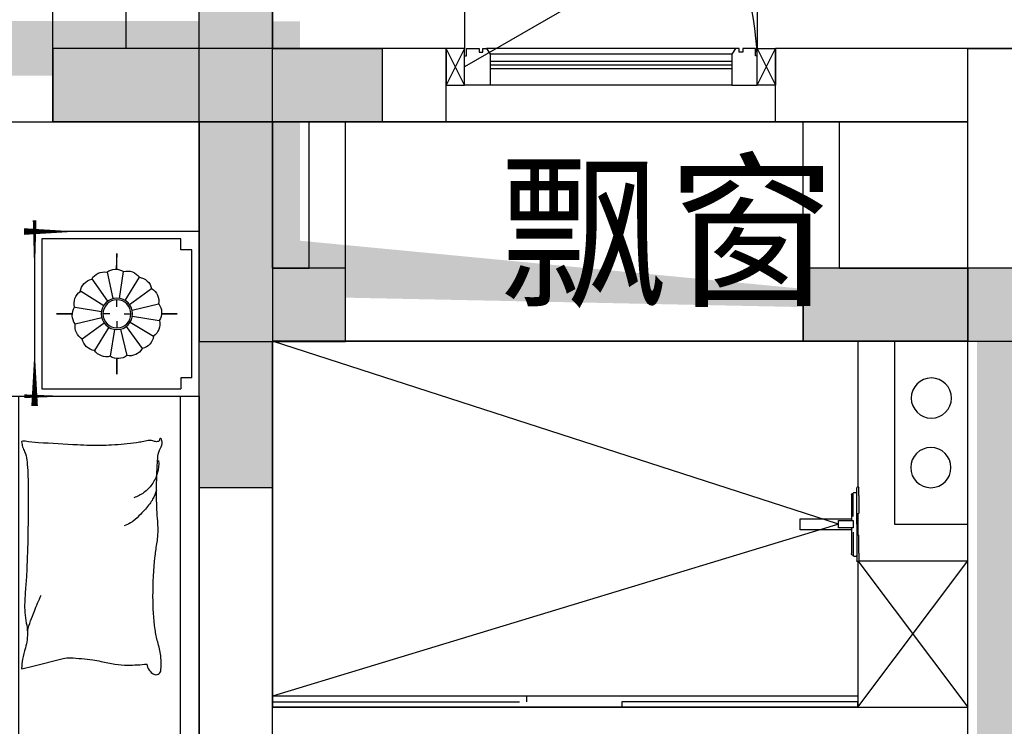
# Model space of a CAD drawing. Header units: millimetres. Extents: x 296296 to 297283, y 219875 to 220035.
# Tile 64 of 256: x 296685.19 to 296687.88, y 220020.86 to 220022.8. Entities that reach past the tile are written whole.
import ezdxf

# ---------------------------------------------------------------- set-up
doc = ezdxf.new("R2010")
doc.units = ezdxf.units.MM
doc.linetypes.add('185洋房-中间套（报建版）-旧规$0$洋房户型$0$CONTINOUS', pattern=[0])
doc.linetypes.add('185洋房-中间套（报建版）-旧规$0$洋房户型$0$XU-140-SF-N1$0$DASH', pattern=[0.35, 0.25, -0.1])
doc.layers.add('面积-计容-住宅-1', color=1, linetype='Continuous', lineweight=0)
doc.styles.get("Standard").update_dxf_attribs({"font": 'arial.ttf'})

# ---------------------------------------------------------------- blocks, each defined once
blk = doc.blocks.new('wy53eu64i765i57i78i')
for points in [[(979974.855397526, 192158.436870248), (979974.855397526, 191558.4369128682), (980374.855135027, 191558.4369128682), (980374.8551960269, 191758.4376811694), (980174.8554381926, 191758.4376811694), (980174.855519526, 192358.436870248), (979574.8550976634, 192358.436870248), (979574.8550976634, 192158.436870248)], [(981624.8550976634, 191558.4376811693), (982724.8552333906, 191558.4376811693), (982724.8552333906, 191758.4376811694), (981624.8550976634, 191758.4376811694)]]:
    blk.add_hatch(color=253).paths.add_polyline_path(points)
at = {"color": 253}
for points in [[(979974.855397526, 192158.436870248), (979974.855397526, 191558.4369128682), (980374.855135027, 191558.4369128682), (980374.8551960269, 191758.4376811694), (980174.8554381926, 191758.4376811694), (980174.855519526, 192358.436870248), (979574.8550976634, 192358.436870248), (979574.8550976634, 192158.436870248), (979974.855397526, 192158.436870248)], [(981624.8550976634, 191558.4376811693), (982724.8552333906, 191558.4376811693), (982724.8552333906, 191758.4376811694), (981624.8550976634, 191758.4376811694)]]:
    blk.add_lwpolyline(points, close=True, dxfattribs=at)
blk = doc.blocks.new('sayea5yuteaytuytrauyt')
h = blk.add_hatch()
h.set_pattern_fill('钢筋混凝土', color=253, scale=100)
h.set_pattern_definition([(45, (0, 0), (-176.7766952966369, 176.7766952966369), []), (49.99999999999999, (0, 0), (717.2601826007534, -62.75213498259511), [75, -825]), (355, (0, 0), (-138.751333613, 752.1921337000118), [60, -660]), (100.4514, (59.77168, -5.22934), (578.5093817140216, 689.4395420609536), [63.74019000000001, -701.142112]), (46.1842, (0, 200), (1067.241048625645, -165.5190143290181), [112.5, -1237.5]), (96.63560000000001, (88.936745, 186.206693), (934.6627055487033, 974.1178709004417), [95.610288, -1051.713]), (351.1842, (0, 200), (934.6619451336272, 974.1186009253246), [90, -990]), (21, (100, 150), (596.9070521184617, -402.6188906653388), [75, -825]), (326.0000000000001, (100, 150), (243.3153319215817, 725.150045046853), [60, -660]), (71.4514, (149.742233, 116.448394), (840.22262858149, 322.5304967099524), [63.74019000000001, -701.142112]), (37.5, (0, 0), (12.15985531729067, 332.8938538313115), [0, -652, 0, -670, 0, -662.5]), (7.5, (0, 0), (263.0695374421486, 394.4117118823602), [0, -382, 0, -637, 0, -252.5]), (327.5, (-223, 0), (533.822436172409, -22.55487173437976), [0, -250, 0, -780, 0, -1035]), (317.5, (-323, 0), (583.1861693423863, 100.1049823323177), [0, -325, 0, -518, 0, -735])])
h.paths.add_polyline_path([(1007424.854593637, 89058.43775986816), (1007424.854593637, 87258.43856486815), (1007174.854593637, 87258.43856486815), (1007174.854593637, 89058.43775986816)])
h.paths.add_polyline_path([(1021574.855280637, 89058.43775986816), (1021574.855280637, 87258.43856486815), (1021324.855280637, 87258.43856486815), (1021324.855280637, 89058.43775986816)])
h.paths.add_polyline_path([(989374.8548266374, 89058.43775186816), (989374.8548266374, 87258.43815686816), (989124.8548266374, 87258.43815686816), (989124.8548266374, 89058.43775186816)])
h.paths.add_polyline_path([(1039624.855051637, 89058.43775186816), (1039624.855051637, 87258.43815686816), (1039374.855051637, 87258.43815686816), (1039374.855051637, 89058.43775186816)])
h.paths.add_polyline_path([(1014474.854936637, 87858.43815686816), (1014474.854936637, 84858.43816086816), (1014274.854936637, 84858.43816086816), (1014274.854936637, 87858.43815686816)])
h.paths.add_polyline_path([(1044574.854944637, 92958.43692786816), (1044574.854944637, 91158.43691286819), (1044374.854944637, 91158.43691286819), (1044374.854944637, 92758.43691286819), (1044074.854822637, 92758.43691286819), (1044074.854822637, 92958.43691286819)])
h.paths.add_polyline_path([(984374.8549336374, 92758.43691286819), (984374.8549336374, 91158.43691286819), (984174.8549336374, 91158.43691286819), (984174.8548116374, 92958.43691286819), (984674.8550556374, 92958.43691286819), (984674.8550556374, 92758.43691286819)])
h.paths.add_polyline_path([(1027974.850721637, 92758.43691286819), (1027974.850721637, 91258.40206186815), (1027774.850721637, 91258.40206186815), (1027774.850721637, 92958.43691286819), (1028324.850721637, 92958.43691286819), (1028324.850721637, 92758.43691286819)])
h.paths.add_polyline_path([(1000974.859155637, 92958.43691286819), (1000974.859155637, 91258.40206186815), (1000774.859155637, 91258.40206186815), (1000774.859155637, 92758.43691286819), (1000424.859155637, 92758.43691286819), (1000424.859155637, 92958.43691286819)])
h.paths.add_polyline_path([(1033174.859613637, 92958.43691286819), (1033174.859613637, 91258.40205786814), (1032974.859613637, 91258.40205786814), (1032974.859613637, 92758.43691286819), (1032624.859613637, 92758.43691286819), (1032624.859613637, 92958.43691286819)])
h.paths.add_polyline_path([(995774.8502636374, 92758.43691286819), (995774.8502636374, 91258.40205786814), (995574.8502636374, 91258.40205786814), (995574.8502636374, 92958.43691286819), (996124.8502636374, 92958.43691286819), (996124.8502636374, 92758.43691286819)])
h.paths.add_polyline_path([(1014874.854936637, 80258.43772586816), (1014874.854936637, 80058.43772586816), (1014274.854936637, 80058.43772586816), (1014274.854936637, 81858.43772586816), (1014474.854936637, 81858.43772586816), (1014474.854936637, 80258.43772586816)])
h.paths.add_polyline_path([(1046674.855165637, 92358.43775186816), (1046674.855165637, 90658.43777086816), (1046474.855165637, 90658.43777086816), (1046474.855165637, 92158.43775186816), (1046024.855051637, 92158.43775186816), (1046024.855051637, 92358.43775186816)])
h.paths.add_polyline_path([(982274.8547116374, 92158.43775186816), (982274.8547116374, 90658.43777086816), (982074.8547116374, 90658.43777086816), (982074.8547116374, 92358.43775186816), (982724.8548266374, 92358.43775186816), (982724.8548266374, 92158.43775186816)])
h.paths.add_polyline_path([(1042874.855566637, 80058.43772586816), (1042874.855604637, 79458.43791586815), (1042074.855596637, 79458.43791586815), (1042074.855596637, 79658.43791586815), (1042674.855566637, 79658.43791586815), (1042674.855528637, 80258.43772586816), (1043624.855539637, 80258.43772586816), (1043624.855539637, 80058.43772586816)])
h.paths.add_polyline_path([(1010674.855341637, 80058.43772586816), (1010674.855379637, 79458.43791586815), (1009874.855367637, 79458.43791586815), (1009874.855367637, 79658.43791586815), (1010474.855341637, 79658.43791586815), (1010474.855303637, 80258.43772586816), (1011424.855310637, 80258.43772586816), (1011424.855310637, 80058.43772586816)])
h.paths.add_polyline_path([(1018874.854505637, 79658.43791586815), (1018874.854505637, 79458.43791586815), (1018074.854498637, 79458.43791586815), (1018074.854536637, 80058.43772586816), (1017324.854563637, 80058.43772586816), (1017324.854563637, 80258.43772586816), (1018274.854536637, 80258.43773286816), (1018274.854536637, 79658.43791586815)])
h.paths.add_polyline_path([(986674.8542806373, 79658.43791586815), (986674.8542806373, 79458.43791586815), (985874.8542736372, 79458.43791586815), (985874.8543116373, 80058.43772586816), (985124.8543376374, 80058.43772586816), (985124.8543376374, 80258.43772586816), (986074.8543116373, 80258.43773286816), (986074.8543116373, 79658.43791586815)])
h.paths.add_polyline_path([(1016574.855280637, 92758.43691286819), (1016574.855280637, 91158.43691286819), (1016374.855280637, 91158.43691286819), (1016374.855280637, 92158.43775186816), (1016074.855051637, 92158.43775186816), (1016074.855051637, 92358.43775186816), (1016374.855280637, 92358.43775186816), (1016374.855280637, 92958.43691286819), (1016874.855280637, 92958.43691286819), (1016874.855280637, 92758.43691286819)])
h.paths.add_polyline_path([(1012374.854593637, 92158.43775186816), (1012374.854593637, 91158.43691286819), (1012174.854593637, 91158.43691286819), (1012174.854593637, 92758.43691286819), (1011874.854593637, 92758.43691286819), (1011874.854593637, 92958.43691286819), (1012374.854593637, 92958.43691286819), (1012374.854593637, 92358.43775186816), (1012674.854826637, 92358.43775186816), (1012674.854826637, 92158.43775186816)])
h.paths.add_polyline_path([(1031699.854631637, 87258.43614286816), (1031699.854631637, 86658.43778686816), (1029249.854215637, 86658.43778686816), (1029249.854215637, 87258.43614286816), (1029449.854215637, 87258.43614286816), (1029449.854215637, 86858.43778286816), (1031499.854631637, 86858.43778286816), (1031499.854631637, 87258.43614286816)])
h.paths.add_polyline_path([(999499.8556616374, 87258.43614286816), (999499.8556616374, 86658.43778686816), (997049.8552426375, 86658.43778686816), (997049.8552426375, 87258.43614286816), (997249.8552426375, 87258.43614286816), (997249.8552426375, 86858.43778286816), (999299.8556616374, 86858.43778286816), (999299.8556616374, 87258.43614286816)])
h.paths.add_polyline_path([(1029449.854215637, 89158.43772886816), (1029449.854215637, 88743.43829786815), (1029249.854215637, 88743.43829786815), (1029249.854215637, 89358.43772886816), (1031699.854631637, 89358.43772886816), (1031699.854631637, 88743.43913286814), (1031499.854631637, 88743.43913286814), (1031499.854631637, 89158.43772886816)])
h.paths.add_polyline_path([(999499.8556616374, 89358.43772886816), (999499.8556616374, 88743.43829786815), (999299.8556616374, 88743.43829786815), (999299.8556616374, 89158.43772886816), (997249.8552426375, 89158.43772886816), (997249.8552426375, 88743.43913286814), (997049.8552426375, 88743.43913286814), (997049.8552426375, 89358.43772886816)])
h.paths.add_polyline_path([(1026174.845110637, 92958.43691286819), (1026174.845110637, 90058.43717586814), (1025974.845110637, 90058.43717586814), (1025974.845110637, 92758.43691286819), (1025574.850809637, 92758.43691286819), (1025574.850809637, 92958.43691286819)])
h.paths.add_polyline_path([(1002774.864763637, 92758.43691286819), (1002774.864763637, 90058.43717586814), (1002574.864763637, 90058.43717586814), (1002574.864763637, 92958.43691286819), (1003174.859068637, 92958.43691286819), (1003174.859068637, 92758.43691286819)])
h.paths.add_polyline_path([(993974.8547306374, 92958.43691686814), (993974.8547306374, 90058.44779286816), (993774.8547306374, 90058.44779286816), (993774.8547306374, 92758.43691286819), (993374.8515306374, 92758.43691286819), (993374.8515306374, 92958.43691286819)])
h.paths.add_polyline_path([(1034974.855142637, 92758.43691286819), (1034974.855142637, 90058.44779286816), (1034774.855142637, 90058.44779286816), (1034774.855142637, 92958.43691686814), (1035374.858343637, 92958.43691286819), (1035374.858343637, 92758.43691286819)])
h.paths.add_polyline_path([(1046674.855165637, 83408.43776386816), (1046674.855165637, 80058.43772586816), (1046074.855165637, 80058.43772586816), (1046074.855165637, 80258.43772586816), (1046474.855165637, 80258.43772586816), (1046474.855165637, 83408.43776386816)])
h.paths.add_polyline_path([(982674.8547116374, 80258.43772586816), (982674.8547116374, 80058.43772586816), (982074.8547116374, 80058.43772586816), (982074.8547116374, 83408.43776386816), (982274.8547116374, 83408.43776386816), (982274.8547116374, 80258.43772586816)])
h.paths.add_polyline_path([(1001674.854280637, 89358.43772886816), (1001674.854280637, 86658.43778686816), (1001474.854280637, 86658.43778686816), (1001474.854280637, 89158.43772886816), (1000774.859155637, 89158.43772886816), (1000774.859155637, 89358.43772886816)])
h.paths.add_polyline_path([(1027274.855596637, 89158.43772886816), (1027274.855596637, 86658.43778686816), (1027074.855596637, 86658.43778686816), (1027074.855596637, 89358.43772886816), (1027974.850721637, 89358.43772886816), (1027974.850721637, 89158.43772886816)])
h.paths.add_polyline_path([(995074.8548266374, 89158.43772886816), (995074.8548266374, 86658.43778686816), (994874.8548266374, 86658.43778686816), (994874.8548266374, 89358.43772886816), (995774.8502636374, 89358.43772886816), (995774.8502636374, 89158.43772886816)])
h.paths.add_polyline_path([(1033874.855051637, 89358.43772886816), (1033874.855051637, 86658.43778686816), (1033674.855051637, 86658.43778686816), (1033674.855051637, 89158.43772886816), (1032974.859613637, 89158.43772886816), (1032974.859613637, 89358.43772886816)])
h.paths.add_polyline_path([(989374.8548266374, 92958.43691286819), (989374.8548266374, 92158.43691286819), (988974.8548266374, 92158.43691286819), (988974.8548266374, 92958.43691286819)])
h.paths.add_polyline_path([(1007574.854593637, 92958.43691286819), (1007574.854593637, 92158.43691286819), (1007174.854593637, 92158.43691286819), (1007174.854593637, 92958.43691286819)])
h.paths.add_polyline_path([(995074.8548266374, 79658.43738986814), (995074.8548266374, 79258.43738986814), (994374.8548266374, 79258.43738986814), (994374.8548266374, 79658.43738986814)])
h.paths.add_polyline_path([(1002174.854280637, 79658.43738986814), (1002174.854280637, 79258.43738986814), (1001474.854280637, 79258.43738986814), (1001474.854280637, 79658.43738986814)])
h.paths.add_polyline_path([(1027274.855596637, 79658.43738986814), (1027274.855596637, 79258.43738986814), (1026574.855596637, 79258.43738986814), (1026574.855596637, 79658.43738986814)])
h.paths.add_polyline_path([(1034374.855051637, 79658.43738986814), (1034374.855051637, 79258.43738986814), (1033674.855051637, 79258.43738986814), (1033674.855051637, 79658.43738986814)])
h.paths.add_polyline_path([(1039774.855051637, 92958.43691286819), (1039774.855051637, 92158.43691286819), (1039374.855051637, 92158.43691286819), (1039374.855051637, 92958.43691286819)])
h.paths.add_polyline_path([(1021574.855280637, 92958.43691286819), (1021574.855280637, 92158.43691286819), (1021174.855280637, 92158.43691286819), (1021174.855280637, 92958.43691286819)])
at = {"color": 253}
blk.add_lwpolyline([(1012374.854593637, 92158.43775186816), (1012374.854593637, 91158.43691286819), (1012174.854593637, 91158.43691286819), (1012174.854593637, 92758.43691286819), (1011874.854593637, 92758.43691286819), (1011874.854593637, 92958.43691286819), (1012374.854593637, 92958.43691286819), (1012374.854593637, 92358.43775186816), (1012674.854826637, 92358.43775186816), (1012674.854826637, 92158.43775186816), (1012374.854593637, 92158.43775186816)], close=True, dxfattribs=at)
blk = doc.blocks.new('4uyh5uj6kj67j75rykjtuk7tsik76ykj')
at = {"color": 253}
blk.add_text('飘窗', height=337.5886524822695, dxfattribs=at).set_placement((837994.1784163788, 433690))
blk = doc.blocks.new('185洋房外包（2F南入）-中间(报建版）')
at = {"color": 253, "linetype": 'Continuous'}
for p, q in [((28107.36407352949, 23249.57977558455), (27382.36407352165, 23249.57977558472)), ((28107.36407352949, 10949.57977557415), (28107.36407352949, 23249.57977558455))]:
    blk.add_line(p, q, dxfattribs=at)
blk = doc.blocks.new('185洋房-中间套（报建版）-旧规$0$洋房户型$0$11A$C643C1FD2')
at = {"color": 253}
for points in [[(28.00162752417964, 342.6770962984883, -0.2633679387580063), (0.0515171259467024, 361.4657623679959, -0.494818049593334), (9.22300753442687, 380.2089987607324, -0.049224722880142), (26.89366485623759, 381.9528907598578, -0.0368308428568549), (50.53589313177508, 380.2089987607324, -0.0318926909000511), (88.513958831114, 372.0737317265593, 0.0357819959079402), (122.4282498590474, 365.0841070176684, 0.0329412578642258), (212.0899194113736, 359.1705537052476, 0.0265644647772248), (323.3170857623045, 365.0841070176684, 0.0179054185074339), (360.8313586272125, 370.4487565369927, -0.0333974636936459), (381.0393698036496, 372.7026747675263, -0.0320396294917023), (418.1219118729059, 371.9701745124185, 0.018441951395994), (482.4437609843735, 368.9494421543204, 0.0108372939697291), (547.20722402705, 369.7023622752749, 0.0146238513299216), (595.1154809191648, 372.7026747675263, 0.1112493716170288), (617.6622878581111, 380.009099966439, -0.1537083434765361), (634.5505437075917, 383.9622313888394, -0.0764444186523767), (641.9869964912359, 382.2391803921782, -0.215512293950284), (643.9398537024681, 380.2089987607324, -0.5858582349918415), (641.2773915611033, 377.1638927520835, 0.3634893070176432), (636.428366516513, 374.5792910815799, 0.1917162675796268), (636.3710470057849, 363.0441536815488, -0.1296753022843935), (638.3061893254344, 346.4303289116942, -0.0173502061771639), (635.3064320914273, 329.6262630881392, 0.0193256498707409), (632.6727208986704, 314.5282753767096, 0.0188175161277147), (626.0583722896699, 246.1461785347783, 0.0218280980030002), (625.1612337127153, 186.9199199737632, 0.0062041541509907), (626.5468691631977, 153.0692459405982, 0.0019630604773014), (632.6727208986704, 46.17539165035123, 0.0283408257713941), (636.9498540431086, 10.04676229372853, -0.1170135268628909), (636.428366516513, 1.137023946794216, -0.3660599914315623), (634.9992988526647, 0.2057491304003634, -0.0397304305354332), (621.4055880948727, 3.013640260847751, -0.0483088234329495), (607.6671159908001, 8.49546699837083, 0.0629807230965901), (596.9933037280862, 12.39658056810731, 0.0405796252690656), (573.5959727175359, 15.7771522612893, 0.0143450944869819), (506.85604535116, 18.02642949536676, 0.0054844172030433), (381.4113608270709, 17.27782013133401, 0.0071527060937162), (285.2684470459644, 14.27319686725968, 0.0087615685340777), (242.7241944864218, 11.586396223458, -0.0081531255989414), (197.0090114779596, 8.643489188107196, -0.062510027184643), (139.879690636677, 13.04411358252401, 0.078669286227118), (94.29284231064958, 15.08410701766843, 0.0478250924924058), (71.93141105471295, 10.36764307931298, -0.0344939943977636), (41.1465831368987, 3.013640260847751, -0.0235713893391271), (15.81139786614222, -8.1299222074e-06, -0.5102284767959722), (14.85667191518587, 1.137023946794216), (22.36815910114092, 31.16260241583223), (43.02460189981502, 113.7327313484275, 0.0730409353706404), (44.97563112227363, 133.3135636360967, 0.0233051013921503), (39.26876032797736, 194.4262439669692, 0.0182988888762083), (35.19884174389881, 217.2706755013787, -0.0109698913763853), (27.85368260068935, 255.2657693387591, -0.0422811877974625), (24.94686314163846, 289.579173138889, -0.0272005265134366), (27.85368260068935, 342.9727865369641)], [(501.8616993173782, 368.8804882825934, 0.0278421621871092), (478.0799251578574, 358.2673156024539, 0.0486850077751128), (465.5431597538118, 350.1835615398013, 0.0236664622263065), (437.6198862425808, 325.8245057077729, 0.0312234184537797), (418.5966097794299, 305.1453350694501, 0.0468009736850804), (413.4886008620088, 297.4792006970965, 0.023190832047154), (405.4516541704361, 280.7496055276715)], [(583.8483481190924, 374.5792910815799, 0.0881531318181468), (549.3185234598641, 371.0355364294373, 0.0881531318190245), (518.1231781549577, 355.8132692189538, 0.0775471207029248), (496.4769416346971, 334.2011149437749, 0.077547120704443), (482.4437609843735, 307.0218101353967)], [(118.3913605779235, 15.79728258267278, 0.0097294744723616), (145.6801728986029, 24.82911724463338, 0.009729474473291), (172.5969230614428, 34.91583502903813, 0.0079705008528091), (194.3418602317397, 43.95450188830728, 0.0079705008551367), (215.7876314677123, 53.68171564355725)]]:
    blk.add_lwpolyline(points, format="xyb", dxfattribs=at)
blk = doc.blocks.new('185洋房-中间套（报建版）-旧规$0$洋房户型$0$11A$C5A527934')
at = {"color": 253}
for p, q in [((122.7863028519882, 492.3297854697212), (194.0422210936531, 398.7701386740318)), ((469.082148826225, 493.1734273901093), (467.2889541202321, 399.6312042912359)), ((194.0422210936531, 398.7701386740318), (261.6452530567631, 281.4336128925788)), ((347.0384173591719, 320.5457457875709), (364.8287260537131, 400.5479455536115)), ((467.2889541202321, 399.6312042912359), (490.5114477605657, 289.7861020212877)), ((592.6898554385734, 326.9167924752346), (677.8384109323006, 360.9532905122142)), ((677.8384109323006, 360.9532905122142), (699.5126560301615, 357.8590980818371)), ((530.7634408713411, 243.3727071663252), (592.6898554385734, 326.9167924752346)), ((329.248285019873, 268.9888375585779), (347.0384173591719, 320.5457457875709)), ((261.6452530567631, 281.4336128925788), (277.656460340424, 231.6545115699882)), ((490.5114477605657, 289.7861020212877), (530.7634408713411, 243.3727071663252)), ((69.51041293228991, 247.6549006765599), (37.09750266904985, 229.6184736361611)), ((162.0198065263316, 260.0996760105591), (69.51041293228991, 247.6549006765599)), ((277.656460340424, 231.6545115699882), (162.0198065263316, 260.0996760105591)), ((277.656460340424, 231.6545115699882), (329.248285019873, 268.9888375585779)), ((530.7634408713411, 243.3727071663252), (363.562474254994, 226.3543945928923)), ((530.7634408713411, 243.3727071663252), (502.8965543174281, 169.1111991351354)), ((530.7634408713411, 243.3727071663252), (591.1416068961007, 268.1265008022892)), ((591.1416068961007, 268.1265008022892), (653.0678451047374, 265.0323083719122)), ((653.0678451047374, 265.0323083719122), (741.3128976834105, 249.5610920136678)), ((741.3128976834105, 249.5610920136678), (744.2826452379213, 243.7632998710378)), ((277.656460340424, 231.6545115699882), (233.1808649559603, 174.7640555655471)), ((277.656460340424, 231.6545115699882), (288.2512753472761, 146.9533973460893)), ((363.562474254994, 226.3543945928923), (318.6659118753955, 193.8651198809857)), ((318.6659118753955, 193.8651198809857), (307.8287011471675, 186.1295117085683)), ((233.1808649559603, 174.7640555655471), (174.4729873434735, 132.0963089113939)), ((502.8965543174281, 169.1111991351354), (521.4744786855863, 94.8498182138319)), ((174.4729873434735, 132.0963089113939), (90.85874809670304, 132.0963089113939)), ((289.9070901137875, 133.7158508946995), (300.5571840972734, 48.57280439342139)), ((521.4744786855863, 94.8498182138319), (569.7114051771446, 38.53747242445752))]:
    blk.add_line(p, q, dxfattribs=at)
blk.add_lwpolyline([(405.0356356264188, 391.5003112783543, -0.0256263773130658), (394.5934741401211, 394.0405346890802, -0.0108003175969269), (278.209239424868, 431.5106167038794, -0.0045599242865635), (199.4338971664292, 459.5707737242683, -0.0112502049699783), (167.8769151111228, 471.9491266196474, -0.0693939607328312), (150.9364112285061, 481.9861399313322, 0.0797562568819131), (135.9971100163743, 490.4264496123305, 0.1063994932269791), (122.7863028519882, 492.3297854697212, 0.3286420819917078), (119.1773717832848, 489.2655320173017, 0.2995467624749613), (121.3153486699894, 483.4137400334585, -0.1899166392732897), (126.2542959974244, 475.4833428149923, -0.0335175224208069), (127.3176843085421, 466.2475801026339, -0.0756271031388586), (126.8906863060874, 462.1304654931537, -0.0534886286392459), (124.2209201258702, 455.063051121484, -0.0178378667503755), (113.3135905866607, 435.2732662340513, -0.0383935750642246), (97.84424402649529, 413.4275901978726, 0.0595290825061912), (88.45066338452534, 398.9000875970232, 0.0359425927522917), (78.95537845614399, 375.3470172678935, 0.011245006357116), (55.85925023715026, 297.6302435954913, 0.0062027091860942), (46.61283075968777, 262.009805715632, -0.010783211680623), (41.10622010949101, 241.5682398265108, -0.0194848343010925), (37.09750266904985, 229.6184736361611, -0.0050616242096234), (19.43351800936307, 184.4461909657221, -0.1013919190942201), (4.367418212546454, 161.6979340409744, 0.2237680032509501), (2.24386440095e-05, 149.6127858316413, 0.2555795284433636), (2.805489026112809, 145.4583129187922, 0.0815627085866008), (16.92475666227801, 140.8788286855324, 0.0718052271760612), (32.32184490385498, 140.7632261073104, -0.0699853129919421), (48.11559286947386, 140.7018463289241, -0.0354599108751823), (101.6783004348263, 129.0320565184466, -0.0294323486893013), (163.8247328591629, 106.7504570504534, -0.0015539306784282), (193.8273851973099, 93.84524431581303, 0.0015200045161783), (224.4987916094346, 80.64991030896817, 0.004735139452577), (256.237719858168, 67.46336765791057, -0.0038204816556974), (295.604757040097, 51.19196171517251, -0.2960011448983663), (315.3198151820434, 22.10359100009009, 0.6497743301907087), (334.6137799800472, 13.98520612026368, 0.0231899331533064), (338.6621444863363, 18.15789371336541, -0.0288000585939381), (341.960333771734, 21.48196777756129, -0.0057266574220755), (347.8876233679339, 26.68343014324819, 0.0043580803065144), (355.6948428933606, 33.49688085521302, 0.0275279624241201), (370.9950301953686, 48.67188713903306, 0.0462141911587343), (378.6929041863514, 58.96571177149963, 0.194121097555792), (381.2113511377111, 73.97301234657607, -0.1337189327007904), (382.2652226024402, 95.61669339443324, -0.0057790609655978), (388.9653815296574, 115.431317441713, -0.0088817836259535)], format="xyb", dxfattribs=at)
blk.add_lwpolyline([(770.2698468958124, 299.0561550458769, 0.1013919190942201), (787.0352203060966, 320.5827156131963, -0.2237680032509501), (792.3160632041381, 332.2975630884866, -0.2555795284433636), (789.8372789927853, 336.6548462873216, -0.0815627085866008), (776.1105519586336, 342.3030636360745, -0.0718052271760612), (760.7676185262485, 343.5984725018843, 0.0699853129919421), (745.0250362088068, 344.8702209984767, 0.0354599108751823), (692.5143547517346, 360.6111221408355, 0.0294323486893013), (632.2585668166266, 387.5905357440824, 0.0015539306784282), (603.3333250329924, 402.757409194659, -0.0015200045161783), (573.7635334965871, 418.2648087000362, -0.004735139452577), (543.1286866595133, 433.8452654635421, 0.0038204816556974), (505.1246174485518, 453.0861851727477, 0.2960011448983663), (487.6971029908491, 483.6000929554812, 0.265444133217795), (469.082148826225, 493.1734273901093, -0.0231899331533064), (464.7258680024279, 489.3233112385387, 0.0288000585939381), (461.1825995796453, 486.2618132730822, 0.0057266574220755), (454.8740680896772, 481.5299634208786, -0.0043580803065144), (446.5675822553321, 475.3349589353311, -0.0275279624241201), (430.149279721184, 461.3773126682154, -0.0462141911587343), (421.6850562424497, 451.7037915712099, -0.194121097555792), (418.0237477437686, 436.9336708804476, 0.1337189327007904), (415.3140452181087, 415.4344363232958, 0.0115049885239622), (398.5551213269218, 377.3189803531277, 0.0088817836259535), (374.8533441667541, 328.8747350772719, 0.0124257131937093), (341.4359616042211, 267.358714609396, -0.0336123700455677), (330.0450882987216, 244.0923795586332), (309.3242681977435, 193.4073047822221), (293.3396342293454, 154.3073867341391, 0.2243410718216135), (280.2644931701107, 142.336453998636, -0.7227715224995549), (280.1118582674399, 134.362428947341, -0.1035130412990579), (283.475598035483, 133.9159818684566, 0.0534647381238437), (289.9907356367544, 133.7042395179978, 0.0301092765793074), (310.7412826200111, 129.5083340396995, -0.0314364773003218), (330.6279829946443, 125.5419687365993, -0.0532399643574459), (344.2355694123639, 125.1658530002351, 0.0551795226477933), (357.3661006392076, 124.7520930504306, 0.0562710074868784), (380.1486569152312, 118.8334074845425, 0.0108003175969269), (493.3185365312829, 72.55300682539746, 0.0045599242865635), (569.7114051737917, 38.53747242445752, 0.0112502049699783), (600.2267866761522, 23.7767736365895, 0.0693939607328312), (616.3481453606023, 12.47084147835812, -0.0797562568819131), (630.5965715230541, 2.91030277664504, -0.1063994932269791), (643.622630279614, -7.6228861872e-06, -0.3286420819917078), (647.45581179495, 2.778616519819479, -0.2995467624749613), (645.7726487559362, 8.777064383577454, 0.1899166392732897), (641.4560746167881, 17.06268979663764, 0.0335175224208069), (641.103711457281, 26.35278924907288, 0.0756271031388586), (641.8450193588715, 30.42506412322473, 0.0534886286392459), (645.0486305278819, 37.26705745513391, 0.0178378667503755), (657.4407085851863, 56.16260785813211, 0.0383935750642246), (674.5389620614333, 76.75833489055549, -0.0595290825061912), (685.0184041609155, 90.52310813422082, -0.0359425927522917), (696.2910374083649, 113.2791029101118, -0.011245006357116), (725.2760093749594, 188.9969967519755, -0.0062027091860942), (737.2254412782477, 223.8039349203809, 0.010783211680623), (744.2826452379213, 243.7632998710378, 0.0194848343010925), (749.1954882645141, 255.370655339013, 0.0050616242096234)], format="xyb", close=True, dxfattribs=at)
blk = doc.blocks.new('185洋房-中间套（报建版）-旧规$0$洋房户型$0$11cdx床头灯2.0')
at = {"color": 253}
for p, q in [((0, 121.9930754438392), (0, 164.8358911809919)), ((-6.675826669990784, 42.33230819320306), (-18.26673075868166, 115.8317782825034)), ((10.03221337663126, 41.66468136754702), (27.45064381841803, 114.0049844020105)), ((-22.36753262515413, 36.55522483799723), (-61.20316116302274, 100.0242339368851)), ((25.21293987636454, 34.65398449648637), (68.98890671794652, 94.82196510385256)), ((-34.65398450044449, 25.21293987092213), (-94.82196508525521, 68.98890669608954)), ((36.55522483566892, 22.36753262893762), (100.0242339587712, 61.20316118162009)), ((-41.66468137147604, 10.0322133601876), (-114.0049843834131, 27.45064379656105)), ((0, 19.46074865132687), (0, 38.24746614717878)), ((-121.9930754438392, 0), (-164.8358911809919, 0)), ((-19.46074865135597, 0), (-38.24746614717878, 0)), ((19.46074865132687, 0), (38.24746614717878, 0)), ((42.33230819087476, 6.675826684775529), (115.8317783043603, 18.26673077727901)), ((121.9930754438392, 0), (164.8358911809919, 0)), ((-42.33230818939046, -6.675826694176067), (-115.831778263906, -18.26673078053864)), ((-36.55522482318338, -22.36753264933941), (-100.0242339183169, -61.20316118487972)), ((0, -19.46074865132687), (0, -38.24746614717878)), ((34.65398451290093, -25.21293985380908), (96.00410843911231, -67.33413310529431)), ((41.66468137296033, -10.03221335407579), (114.3802456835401, -25.8424789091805)), ((-25.21293984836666, -34.65398451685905), (-68.9889066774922, -94.82196510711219)), ((-27.26200928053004, -114.0502396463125), (-9.963274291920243, -41.68122052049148)), ((18.72336690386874, -113.8760766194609), (6.952890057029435, -42.28768495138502)), ((62.58618011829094, -99.16473352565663), (22.87297582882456, -36.24110863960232)), ((0, -121.9930754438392), (0, -164.8358911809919))]:
    blk.add_line(p, q, dxfattribs=at)
for points in [[(0, 164.8358911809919), (0, 121.9930754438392)], [(-164.8358911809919, 0), (-121.9930754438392, 0)], [(164.8358911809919, 0), (122.0982539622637, -1.711093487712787)], [(0, -164.8358911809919), (0, -121.9930754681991)]]:
    blk.add_lwpolyline(points, dxfattribs=at)
for radius in [42.85546614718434, 38.24746614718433]:
    blk.add_circle((0, 0), radius, dxfattribs=at)
for centre, start, end in [((-28.32740078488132, 77.05201628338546), 75.48094052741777, 145.0444984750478), ((3.315424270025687, 82.02720775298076), 52.98094052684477, 122.5444984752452), ((34.45350603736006, 74.51450042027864), 30.48094052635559, 100.0444984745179), ((-55.65763585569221, 60.34635381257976), 97.98094052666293, 167.5444984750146), ((60.34635383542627, 55.6576358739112), 7.980940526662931, 77.54449847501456), ((-74.51450040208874, 34.45350601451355), 120.4809405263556, 190.0444984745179), ((77.05201630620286, 28.32740080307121), 345.4809405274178, 55.04449847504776), ((-82.02720773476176, 3.315424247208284), 142.9809405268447, 212.5444984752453), ((82.02720777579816, -3.315424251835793), 322.9809405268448, 32.54449847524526), ((-77.05201626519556, -28.32740080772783), 165.4809405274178, 235.0444984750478), ((74.51450044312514, -34.45350601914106), 300.4809405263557, 10.04449847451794), ((-60.34635379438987, -55.65763587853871), 187.9809405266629, 257.5444984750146), ((55.65763589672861, -60.34635381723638), 277.9809405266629, 347.5444984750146), ((-34.45350599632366, -74.51450042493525), 210.4809405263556, 280.044498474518), ((28.32740082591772, -77.05201628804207), 255.4809405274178, 325.0444984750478), ((-3.31542422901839, -82.02720775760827), 232.9809405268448, 302.5444984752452)]:
    blk.add_arc(centre, 40.1031497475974, start, end, dxfattribs=at)
blk = doc.blocks.new('*U1160')
at = {"color": 253}
for p, q in [((-900, 0), (-1350, 0)), ((-1350, 0), (-1350, -450)), ((-1350, 0), (1350, 0)), ((900, 0), (-900, 0)), ((-900, 0), (-900, -2100)), ((-900, -450), (-900, 0)), ((900, -2100), (900, 0)), ((900, -450), (900, 0)), ((900, 0), (1350, 0)), ((1350, 0), (1350, -450)), ((-1330, -50), (-1330, -430)), ((-920, -430), (-920, -50)), ((900, -52.37141133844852), (-900, -52.37141133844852)), ((920, -430), (920, -50)), ((1330, -50), (1330, -430)), ((-1330, -430), (-920, -430)), ((1330, -430), (920, -430)), ((-1350, -450), (-900, -450)), ((1350, -450), (900, -450)), ((-900, -2100), (900, -2100))]:
    blk.add_line(p, q, dxfattribs=at)
at = {"color": 253, "linetype": '185洋房-中间套（报建版）-旧规$0$洋房户型$0$CONTINOUS', "ltscale": 2.5}
blk.add_line((900, -494.0539780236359), (-129.6384496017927, -493.6936342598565), dxfattribs=at)
at = {"color": 253}
for points in [[(-1300, -20), (-1300, -50), (-1330, -50)], [(-950, -20), (-1300, -20)], [(-950, -20), (-950, -50), (-920, -50)], [(950, -20), (950, -50), (920, -50)], [(950, -20), (1300, -20)], [(1300, -20), (1300, -50), (1330, -50)]]:
    blk.add_lwpolyline(points, dxfattribs=at)
for points in [[(-1350, -332.5829230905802, 0, 18, 0), (-1350, -478.5486145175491, 10, 10, 0)], [(-900, -349.7433749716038, 0, 10, 0), (-900, -477.732901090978, 10, 10, 0)], [(900, -349.7433749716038, 0, 10, 0), (900, -477.732901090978, 10, 10, 0)], [(1350, -332.5829230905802, 0, 18, 0), (1350, -478.5486145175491, 10, 10, 0)], [(-1380.642982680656, -450, 10, 0, 0), (-1202.928873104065, -450, 10, 10, 0)], [(-873.3039343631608, -450, 18, 0, 0), (-1032.485541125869, -450, 10, 10, 0)], [(873.3039343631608, -450, 18, 0, 0), (1032.485541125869, -450, 10, 10, 0)], [(1380.642982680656, -450, 10, 0, 0), (1202.928873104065, -450, 10, 10, 0)], [(668.4798599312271, -1858.974266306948, 10, 0, 0.3742418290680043), (834.35406832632, -1895.367973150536, 10, 10, -2.215859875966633)], [(686.134763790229, -1863.698682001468, 10, 0, -0.1770186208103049), (693.2691898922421, -1995.667389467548, 10, 10, 2.215859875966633)], [(900, -1958.516598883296, 0, 10, 0), (900, -2130, 10, 10, 0)], [(-900, -2005.373558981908, 0, 10, 0), (-900, -2130, 10, 10, 0)], [(-658.2516379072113, -2100, 0, 10, 0), (-930, -2100, 10, 10, 0)], [(775.3735589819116, -2100, 0, 10, 0), (930, -2100, 10, 10, 0)]]:
    blk.add_lwpolyline(points, format="xyseb", dxfattribs=at)
at = {"color": 253, "linetype": '185洋房-中间套（报建版）-旧规$0$洋房户型$0$CONTINOUS', "ltscale": 2.5}
for centre, radius, start, end in [((-128.8583196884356, -1775.735626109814), 1282.042229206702, 90.03486480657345, 126.977026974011), ((-10.6178487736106, -1124.520932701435), 641.9571511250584, 100.6846126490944, 154.0789214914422), ((515.9483600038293, -1720.672995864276), 391.6461517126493, 284.3565564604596, 348.6982700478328), ((773.9434106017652, -1781.829325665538), 129.6719098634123, 228.5450077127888, 346.4386693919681), ((519.1637179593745, -1944.946974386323), 181.3429785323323, 301.1833281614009, 22.206194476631)]:
    blk.add_arc(centre, radius, start, end, dxfattribs=at)
at = {"color": 253, "linetype": '185洋房-中间套（报建版）-旧规$0$洋房户型$0$XU-140-SF-N1$0$DASH', "ltscale": 2.5}
blk.add_arc((-757.918790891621, -855.2302890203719), 175.8930122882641, 5.188406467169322, 143.8786841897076, dxfattribs=at)
at = {"color": 253, "xscale": -1}
for name, p in [('185洋房-中间套（报建版）-旧规$0$洋房户型$0$11cdx床头灯2.0', (-1125, -225)), ('185洋房-中间套（报建版）-旧规$0$洋房户型$0$11A$C643C1FD2', (-140.3062636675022, -485.6770544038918))]:
    blk.add_blockref(name, p, dxfattribs=at)
at = {"color": 253}
for name, p in [('185洋房-中间套（报建版）-旧规$0$洋房户型$0$11cdx床头灯2.0', (1125, -225)), ('185洋房-中间套（报建版）-旧规$0$洋房户型$0$11A$C643C1FD2', (140.3062636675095, -485.6770544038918)), ('185洋房-中间套（报建版）-旧规$0$洋房户型$0$11A$C5A527934', (-835.6395401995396, -1956.163217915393))]:
    blk.add_blockref(name, p, dxfattribs=at)
blk = doc.blocks.new('185洋房-中间套（报建版）-旧规$0$洋房户型$0$11Tap_1_ICDA')
at = {"color": 253}
blk.add_wipeout([(-1.828448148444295e-08, 14.999999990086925), (-139.97807107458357, 14.999999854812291), (-139.9780711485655, 79.99999984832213), (-141.4425372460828, 83.53553375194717), (-144.97807114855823, 84.9999998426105), (-146.97807113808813, 86.58558515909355), (-152.9780711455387, 86.58558515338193), (-154.97807114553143, 84.58558515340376), (-154.97807116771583, 99.80032630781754), (-155.56385760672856, 101.21453986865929), (-156.97807116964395, 101.80032630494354), (-157.9780711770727, 101.8003262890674), (-159.39228472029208, 101.21453984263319), (-159.9780711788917, 99.8003262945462), (-159.97807110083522, 30.56833230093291), (-159.39228466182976, 29.154118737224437), (-157.97807111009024, 28.568332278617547), (-157.97807104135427, -28.98274730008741), (-159.39228460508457, -29.568533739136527), (-159.978071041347, -30.982747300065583), (-159.97807095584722, -100.2147413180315), (-159.39228451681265, -101.62895488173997), (-157.97807096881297, -102.21474131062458), (-156.97807097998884, -102.2147413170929), (-155.56385740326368, -101.62895486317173), (-154.9780709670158, -100.21474130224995), (-154.97807098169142, -85.0000001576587), (-154.39228454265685, -86.41421372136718), (-152.97807099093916, -87.00000016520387), (-146.97807098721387, -87.00000015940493), (-145.563857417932, -86.41421371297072), (-144.97807099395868, -85.00000015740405), (-141.4425370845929, -83.53553405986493), (-139.9780709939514, -80.00000015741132), (-139.97807104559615, -15.00000016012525), (1.816079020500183e-08, -14.999999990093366)], dxfattribs=at)
for p, q in [((-159.978071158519, 78.80032629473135), (-159.9780711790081, 99.80032629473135)), ((-159.978071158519, 78.80032629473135), (-159.9780711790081, 99.80032629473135)), ((-156.9780711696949, 101.8003262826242), (-157.9780711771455, 101.8003262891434)), ((-156.9780711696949, 101.7945728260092), (-157.9780711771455, 101.7945728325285)), ((-154.9780710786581, -0.2072075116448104), (-154.9780711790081, 99.80032629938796)), ((-154.9780710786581, -0.2072075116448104), (-154.9780711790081, 99.80032629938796)), ((-146.9780711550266, 86.58558515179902), (-152.9780711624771, 86.585585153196)), ((-146.9780711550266, 86.58558515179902), (-152.9780711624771, 86.585585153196)), ((-144.978071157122, 84.99999984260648), (-145.0214770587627, 84.99999984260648)), ((-144.978071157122, 84.99424638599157), (-145.0214770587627, 84.99424638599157)), ((-144.9780711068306, 21.24040309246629), (-144.9780711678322, 84.58558516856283)), ((-144.9780711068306, 21.24040309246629), (-144.9780711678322, 84.58558516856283)), ((-159.978071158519, 78.80032629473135), (-159.978071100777, 30.56833228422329)), ((-159.978071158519, 78.80032629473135), (-159.978071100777, 30.56833228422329)), ((-139.9780711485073, 79.99999983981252), (-139.9780710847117, 9.999999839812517)), ((-139.9780711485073, 79.99999983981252), (-139.9780710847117, 9.999999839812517)), ((-156.9780710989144, 28.56833229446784), (-157.9780711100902, 28.56833227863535)), ((-157.9780710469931, -28.98274731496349), (-157.9780711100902, 28.56833227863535)), ((-157.9780710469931, -28.98274731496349), (-157.9780711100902, 28.56833227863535)), ((-156.9780710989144, 28.56257883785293), (-157.9780711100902, 28.56257882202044)), ((-154.9780710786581, -0.2072075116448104), (-154.9780709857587, -100.214741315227)), ((-154.9780710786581, -0.2072075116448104), (-154.9780709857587, -100.214741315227)), ((-144.9780710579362, -21.65481808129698), (-144.9780709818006, -85.00000014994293)), ((-144.9780710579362, -21.65481808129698), (-144.9780709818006, -85.00000014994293)), ((-139.9780710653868, -10.0000001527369), (-139.9780709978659, -80.0000001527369)), ((-139.9780710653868, -10.0000001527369), (-139.9780709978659, -80.0000001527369)), ((-159.9780710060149, -79.2147413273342), (-159.9780710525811, -30.98274730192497)), ((-159.9780710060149, -79.2147413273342), (-159.9780710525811, -30.98274730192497)), ((-156.9780710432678, -28.98274731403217), (-157.9780710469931, -28.98274731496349)), ((-156.9780710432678, -28.98850077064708), (-157.9780710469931, -28.9885007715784)), ((-159.9780710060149, -79.2147413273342), (-159.9780709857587, -100.2147413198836)), ((-159.9780710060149, -79.2147413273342), (-159.9780709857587, -100.2147413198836)), ((-156.9780709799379, -102.2147413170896), (-157.978070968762, -102.2147413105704)), ((-156.9780709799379, -102.2147413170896), (-157.978070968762, -102.2147413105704)), ((-146.9780709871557, -87.00000015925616), (-152.978070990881, -87.00000016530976)), ((-146.9780709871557, -87.00000015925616), (-152.978070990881, -87.00000016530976))]:
    blk.add_line(p, q, dxfattribs=at)
blk.add_lwpolyline([(-104.9780710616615, -10.00000010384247), (-104.9780710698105, 9.999999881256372), (-144.9780710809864, 9.999999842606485), (-144.9780710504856, -10.00000014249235)], close=True, dxfattribs=at)
blk.add_lwpolyline([(-104.9780710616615, -10.00000010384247), (-104.9780710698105, 9.999999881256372), (-144.9780710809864, 9.999999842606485), (-144.9780710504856, -10.00000014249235)], close=True, dxfattribs=at)
for points in [[(1.81607902e-08, -15.00000000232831), (-1.83936208e-08, 14.99999999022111), (-139.9780710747, 14.99999985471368)], [(1.81607902e-08, -15.00000000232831), (-1.83936208e-08, 14.99999999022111), (-139.9780710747, 14.99999985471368)], [(-139.9780710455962, -15.00000016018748), (1.81607902e-08, -15.00000000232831)], [(-139.9780710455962, -15.00000016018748), (1.81607902e-08, -15.00000000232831)]]:
    blk.add_lwpolyline(points, dxfattribs=at)
for centre, radius, start, end in [((-157.9780711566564, 99.80032628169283), 2, 90.00000005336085, 180.0000000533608), ((-157.9780711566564, 99.80032628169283), 2, 90.00000005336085, 180.0000000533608), ((-156.9780711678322, 99.8003263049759), 2, 5.33608529e-08, 90.00000005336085), ((-156.9780711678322, 99.8003263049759), 2, 5.33608529e-08, 90.00000005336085), ((-152.9780711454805, 84.58558515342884), 2, 90.00000005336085, 180.0000000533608), ((-152.9780711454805, 84.58558515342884), 2, 90.00000005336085, 180.0000000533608), ((-146.9780711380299, 84.5855851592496), 2, 5.33608529e-08, 90.00000005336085), ((-146.9780711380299, 84.5855851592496), 2, 5.33608529e-08, 90.00000005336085), ((-144.9780711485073, 79.99999984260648), 5, 5.33608529e-08, 90.00000005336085), ((-144.9780711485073, 79.99999984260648), 5, 5.33608529e-08, 90.00000005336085), ((-157.978071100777, 30.56833230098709), 2, 180.0000000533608, 270.0000000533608), ((-157.978071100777, 30.56833230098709), 2, 180.0000000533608, 270.0000000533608), ((-156.978071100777, 30.56833227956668), 2, 270.0000000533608, 5.33608529e-08), ((-156.978071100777, 30.56833227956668), 2, 270.0000000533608, 5.33608529e-08), ((-157.9780710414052, -30.98274730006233), 2, 90.00000005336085, 180.0000000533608), ((-157.9780710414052, -30.98274730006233), 2, 90.00000005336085, 180.0000000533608), ((-156.9780710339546, -30.98274729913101), 2, 5.33608529e-08, 90.00000005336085), ((-156.9780710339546, -30.98274729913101), 2, 5.33608529e-08, 90.00000005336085), ((-144.9780709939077, -80.00000015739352), 5, 270.0000000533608, 5.33608529e-08), ((-144.9780709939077, -80.00000015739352), 5, 270.0000000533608, 5.33608529e-08), ((-157.9780709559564, -100.214741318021), 2, 180.0000000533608, 270.0000000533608), ((-157.9780709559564, -100.214741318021), 2, 180.0000000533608, 270.0000000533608), ((-156.9780709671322, -100.2147413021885), 2, 270.0000000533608, 5.33608529e-08), ((-156.9780709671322, -100.2147413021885), 2, 270.0000000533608, 5.33608529e-08), ((-152.9780709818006, -85.00000015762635), 2, 180.0000000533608, 270.0000000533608), ((-152.9780709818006, -85.00000015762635), 2, 180.0000000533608, 270.0000000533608), ((-146.9780709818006, -85.00000015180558), 2, 270.0000000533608, 5.33608529e-08), ((-146.9780709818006, -85.00000015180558), 2, 270.0000000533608, 5.33608529e-08)]:
    blk.add_arc(centre, radius, start, end, dxfattribs=at)
blk = doc.blocks.new('*U1181')
at = {"color": 253}
for p, q in [((299.999999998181, -600.0000000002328), (-2.0072548e-09, -1000.000000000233)), ((299.9999999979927, -1000.000000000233), (-1.8189894e-09, -600.0000000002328))]:
    blk.add_line(p, q, dxfattribs=at)
for points in [[(-1.8189894e-09, 0), (1899.999999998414, 0), (1899.999999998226, -1000.000000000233), (-2.0072548e-09, -1000.000000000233), (-1.8189894e-09, 0)], [(299.9999999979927, -1000.000000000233), (-2.0072548e-09, -1000.000000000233), (-1.8189894e-09, 0), (299.999999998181, -2.328306e-10), (299.9999999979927, -1000.000000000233)], [(299.999999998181, -2.328306e-10), (299.999999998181, -600.0000000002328), (-1.8189894e-09, -600.0000000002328)], [(199.999999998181, -2.328306e-10), (199.999999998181, -500.0000000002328), (-1.8189894e-09, -500.0000000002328)], [(299.9999999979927, -970.0000000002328), (1899.999999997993, -970.0000000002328)], [(299.9999999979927, -1000.000000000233), (299.9999999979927, -985.0000000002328), (944.9999999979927, -985.0000000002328), (944.9999999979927, -1000.000000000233), (299.9999999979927, -1000.000000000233)], [(1204.999999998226, -985.0000000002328), (1204.999999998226, -970.0000000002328), (1899.999999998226, -970.0000000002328), (1899.999999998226, -985.0000000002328), (1224.999999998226, -985.0000000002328)], [(299.9999999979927, -1000.000000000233), (1899.999999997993, -1000.000000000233)]]:
    blk.add_lwpolyline(points, dxfattribs=at)
for centre in [(99.35538784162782, -154.9986993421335), (100.6821748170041, -345.0025798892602)]:
    blk.add_circle(centre, 54.99999999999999, dxfattribs=at)
blk.add_blockref('185洋房-中间套（报建版）-旧规$0$洋房户型$0$11Tap_1_ICDA', (457.978071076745, -499.7927924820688), dxfattribs=at)
for p, q in [((353.0000000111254, -499.7927925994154), (1899.999999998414, 0)), ((353.0000000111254, -499.7927925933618), (1899.999999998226, -970.0000000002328))]:
    blk.add_line(p, q, dxfattribs=at)
blk = doc.blocks.new('185洋房-中间套（报建版）-旧规')
at = {"color": 253, "linetype": 'Continuous'}
for p, q in [((29600.00161030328, 12600.00000026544), (29599.99910049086, 13200.01214168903)), ((29800.0007737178, 12800.00000026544), (29799.99910048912, 13200.01297827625)), ((30000.00119201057, 12800.00000026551), (29800.0007737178, 12800.00000026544)), ((30000.00119201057, 12600.00000026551), (30000.00119201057, 12800.00000026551)), ((30000.00119201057, 12600.00000026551), (29600.00161030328, 12600.00000026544)), ((29999.99993213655, 12099.99999973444), (29999.99993213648, 12600.00001116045)), ((29999.99993213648, 12600.00001116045), (30199.99993213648, 12600.00001116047)), ((30199.99993213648, 12199.99999973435), (30199.99993213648, 12600.00001116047)), ((30299.99993213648, 12199.99999973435), (30299.99993213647, 12600.00000001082)), ((30299.99993213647, 12600.00000001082), (30399.99993213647, 12600.00000001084)), ((31649.99993213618, 12599.99999973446), (31749.99993213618, 12599.99999973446)), ((31749.99993213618, 12199.99999973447), (31749.99993213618, 12599.99999973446)), ((30199.99993213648, 12199.99999973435), (30299.99993213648, 12199.99999973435)), ((31749.99993213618, 12199.99999973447), (32099.99993213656, 12199.99999973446)), ((29999.99993213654, 8700.000000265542), (29999.99993213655, 12099.99999973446))]:
    blk.add_line(p, q, dxfattribs=at)
at = {"color": 253}
blk.add_lwpolyline([(27400.00161028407, 12600.00000026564), (29600.00161030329, 12600.00000026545)], dxfattribs=at)
at = {"color": 253, "linetype": 'Continuous'}
blk.add_lwpolyline([(30199.99994158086, 12600.0000000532), (32099.99994158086, 12600.00000005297)], dxfattribs=at)
at = {"color": 253, "xscale": -1, "rotation": 270}
blk.add_blockref('*U1160', (29999.9999321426, 10950.00000026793), dxfattribs=at)
at = {"color": 253, "extrusion": (0, 0, -1), "zscale": -1, "rotation": 1.6692845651e-06}
blk.add_blockref('*U1181', (-32099.9999999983, 12000), dxfattribs=at)
at = {"color": 253, "linetype": 'Continuous'}
for p, q in [((30399.99993213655, 11999.99999973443), (30399.99993213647, 12600.00000001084)), ((31649.99993213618, 11999.99999973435), (31649.99993213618, 12599.99999973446)), ((32099.99993213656, 12199.99999973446), (32099.99993213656, 11999.99999973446)), ((30199.99993213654, 11999.99999973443), (30399.99993213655, 11999.99999973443)), ((30199.99993213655, 8700.000000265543), (30199.99993213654, 11999.99999973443)), ((31649.99993213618, 11999.99999973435), (32099.99993213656, 11999.99999973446))]:
    blk.add_line(p, q, dxfattribs=at)
at = {"color": 253}
blk.add_lwpolyline([(30399.99993213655, 12000.00004952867), (31649.99993213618, 12000.00004952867)], dxfattribs=at)
blk = doc.blocks.new('*U1549')
at = {"color": 253}
blk.add_lwpolyline([(0, 10), (0, -40), (50.00000000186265, -40), (50.00000000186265, -37), (57.00000000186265, -37), (57.00000000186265, -34.0000000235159), (60.00000000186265, -34.0000000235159, 0.4142135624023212), (67.00000000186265, -27.0000000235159), (67.00000000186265, -24.0000000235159), (74.00000000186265, -24.0000000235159), (74.00000000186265, -21.0000000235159), (115.0000009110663, -21.00000039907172), (115.0000008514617, -16.00000011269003), (125.000000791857, -15.99999999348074), (125.0000006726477, -6.000000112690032), (130.0000015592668, -6.000000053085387, 0.4039906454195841), (150.0000010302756, 14.99999982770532), (160.0000006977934, 14.99999974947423), (160.0000006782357, 12.49999989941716, 0.9999999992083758), (170.0000008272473, 12.49999985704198), (170.0000008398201, 14.99999980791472), (190.0000014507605, 14.99999980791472), (190.0000014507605, 209.9999998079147)], format="xyb", dxfattribs=at)
blk = doc.blocks.new('*U1554')
at = {"color": 253}
for points in [[(7870.000000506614, 814.9999839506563), (7870.000000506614, 899.9999839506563), (7800.000000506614, 899.9999839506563), (7800.000000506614, 819.9999839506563), (7805.000000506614, 819.9999839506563), (7805.000000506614, 799.9999839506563), (7840.000000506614, 799.9999839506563), (7840.000000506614, 809.9999839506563), (7850.000000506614, 809.9999839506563), (7850.000000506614, 799.9999839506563), (7860.000000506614, 799.9999839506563)], [(8530.00000050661, 814.9999839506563), (8530.00000050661, 899.9999839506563), (8600.00000050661, 899.9999839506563), (8600.00000050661, 819.9999839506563), (8595.00000050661, 819.9999839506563), (8595.00000050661, 799.9999839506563), (8560.00000050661, 799.9999839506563), (8560.00000050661, 809.9999839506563), (8550.00000050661, 809.9999839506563), (8550.00000050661, 799.9999839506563), (8540.00000050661, 799.9999839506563)]]:
    blk.add_lwpolyline(points, close=True, dxfattribs=at)
for points in [[(7870.000000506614, 899.9999839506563), (8530.00000050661, 899.9999839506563)], [(7870.000000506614, 854.9999839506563), (8530.00000050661, 854.9999839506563)], [(7870.000000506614, 844.9999839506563), (8530.00000050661, 844.9999839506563)], [(7870.000000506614, 834.9999839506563), (8530.00000050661, 834.9999839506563)], [(7870.000000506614, 814.9999839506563), (8530.00000050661, 814.9999839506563)], [(7860.000000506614, 799.9999839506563), (8540.00000050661, 799.9999839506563)]]:
    blk.add_lwpolyline(points, dxfattribs=at)
blk = doc.blocks.new('185洋房外包（2F南入）-中间-报建版$0$seyesryhertyheryetrye')
at = {"color": 253}
blk.add_lwpolyline([(22072.70269624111, 23949.57976469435), (22022.70269624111, 23949.57976469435), (22022.70269624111, 23849.57976469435), (22072.70269624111, 23849.57976469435)], close=True, dxfattribs=at)
for points in [[(22022.70269624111, 23849.57976469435), (22072.70269624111, 23949.57976469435)], [(22022.70269624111, 23949.57976469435), (22072.70269732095, 23849.57976468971)]]:
    blk.add_lwpolyline(points, dxfattribs=at)
blk = doc.blocks.new('185洋房外包（2F南入）-中间-报建版')
at = {"color": 253, "linetype": 'Continuous'}
for p, q in [((26007.36403959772, 23249.57977558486), (26007.36403959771, 23849.5797745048)), ((25807.36403959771, 23049.5797755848), (25807.36403959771, 23649.57977666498)), ((26482.3640735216, 23249.57977558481), (26007.36403959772, 23249.57977558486)), ((26482.36407352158, 23049.57977558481), (26482.3640735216, 23249.57977558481)), ((28107.36407352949, 23249.57977558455), (27382.36407352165, 23249.57977558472)), ((27382.36407352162, 23049.57977558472), (27382.36407352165, 23249.57977558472)), ((26482.36407352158, 23049.57977558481), (25807.36403959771, 23049.5797755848)), ((27907.36407352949, 23049.57977558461), (27382.36407352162, 23049.57977558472)), ((27907.36407352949, 11149.57977557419), (27907.36407352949, 23049.57977558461))]:
    blk.add_line(p, q, dxfattribs=at)
at = {"color": 253}
blk.add_lwpolyline([(27332.36405022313, 23199.57977557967, 0.1316524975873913), (27225.18437325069, 23599.57977557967), (26532.36405022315, 23199.57977557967)], format="xyb", dxfattribs=at)
blk.add_lwpolyline([(27382.36407352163, 23049.57979598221), (26482.36407352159, 23049.5797755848)], dxfattribs=at)
at = {"color": 253, "xscale": -1, "rotation": 180}
for name, p in [('*U1549', (26342.36406739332, 23459.57976449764)), ('185洋房外包（2F南入）-中间-报建版$0$seyesryhertyheryetrye', (5309.66135398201, 47099.15954027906))]:
    blk.add_blockref(name, p, dxfattribs=at)
at = {"color": 253, "rotation": 180}
for name, p in [('*U1549', (27522.36407029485, 23459.57976449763)), ('185洋房外包（2F南入）-中间-报建版$0$seyesryhertyheryetrye', (48555.06674646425, 47099.15954027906)), ('*U1554', (35132.36405072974, 24049.57975953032))]:
    blk.add_blockref(name, p, dxfattribs=at)

msp = doc.modelspace()

# ---------------------------------------------------------------- block references
at = {"yscale": 0.001, "zscale": 0.001}
for name, p, xscale in [('185洋房外包（2F南入）-中间(报建版）', (296715.8859680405, 219999.4666216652), -0.001), ('4uyh5uj6kj67j75rykjtuk7tsik76ykj', (295848.5037488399, 219588.3577637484), 0.001), ('wy53eu64i765i57i78i', (295705.7037488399, 219830.3577637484), 0.001), ('sayea5yuteaytuytrauyt', (295673.5037488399, 219930.3577637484), 0.001)]:
    msp.add_blockref(name, p, dxfattribs=dict(at, xscale=xscale))

# ---------------------------------------------------------------- next in the draw order: block references
at = {"xscale": 0.001, "yscale": 0.001, "zscale": 0.001}
msp.add_blockref('185洋房-中间套（报建版）-旧规', (296655.6786040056, 220009.9162014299), dxfattribs=at)

# ---------------------------------------------------------------- next in the draw order: linework, layer by layer
at = {"layer": '面积-计容-住宅-1', "const_width": 0.15}
for points in [[(296676.0786111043, 220020.9162018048), (296680.6786045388, 220020.9162014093), (296680.6786042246, 220022.0162014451), (296682.4786044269, 220022.0162014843), (296682.4786041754, 220022.7162015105), (296685.8786041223, 220022.7162014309), (296685.878604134, 220022.1162014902), (296687.8786043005, 220022.1162014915), (296687.8786043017, 220015.8162014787), (296687.8786043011, 220015.8162014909), (296687.8786043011, 220011.0162014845), (296684.1786043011, 220011.0162014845), (296684.1786043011, 220010.416201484), (296680.6786043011, 220010.416201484), (296680.6786043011, 220012.1662014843), (296675.1786042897, 220012.1662014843), (296675.1786042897, 220012.1662014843), (296671.7786042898, 220012.1662014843), (296671.7786042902, 220017.1162014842), (296675.0786042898, 220017.1162014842), (296675.0786042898, 220019.6162014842), (296674.3786042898, 220019.6162014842), (296674.3786042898, 220020.6162013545), (296676.0786111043, 220020.6162018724)], [(296699.6785974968, 220020.9162018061), (296695.0786040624, 220020.9162014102), (296695.0786043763, 220022.0162014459), (296693.278604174, 220022.0162014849), (296693.2786044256, 220022.7162015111), (296689.8786044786, 220022.7162014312), (296689.8786044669, 220022.1162014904), (296687.8786043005, 220022.1162014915), (296687.8786042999, 220015.8162014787), (296687.8786043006, 220015.8162014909), (296687.8786043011, 220011.0162014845), (296691.5786043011, 220011.016201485), (296691.5786043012, 220010.4162014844), (296695.0786043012, 220010.4162014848), (296695.078604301, 220012.1662014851), (296700.5786043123, 220012.1662014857), (296700.5786043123, 220012.1662014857), (296703.9786043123, 220012.1662014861), (296703.9786043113, 220017.1162014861), (296700.6786043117, 220017.1162014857), (296700.6786043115, 220019.6162014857), (296701.3786043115, 220019.6162014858), (296701.3786043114, 220020.6162013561), (296699.6785974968, 220020.6162018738)]]:
    msp.add_lwpolyline(points, close=True, dxfattribs=at)

# ---------------------------------------------------------------- next in the draw order: block references
at = {"xscale": 0.001, "yscale": 0.001, "zscale": 0.001}
msp.add_blockref('185洋房外包（2F南入）-中间-报建版', (296659.8712399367, 219999.4666216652), dxfattribs=at)

doc.saveas('drawing.dxf')
